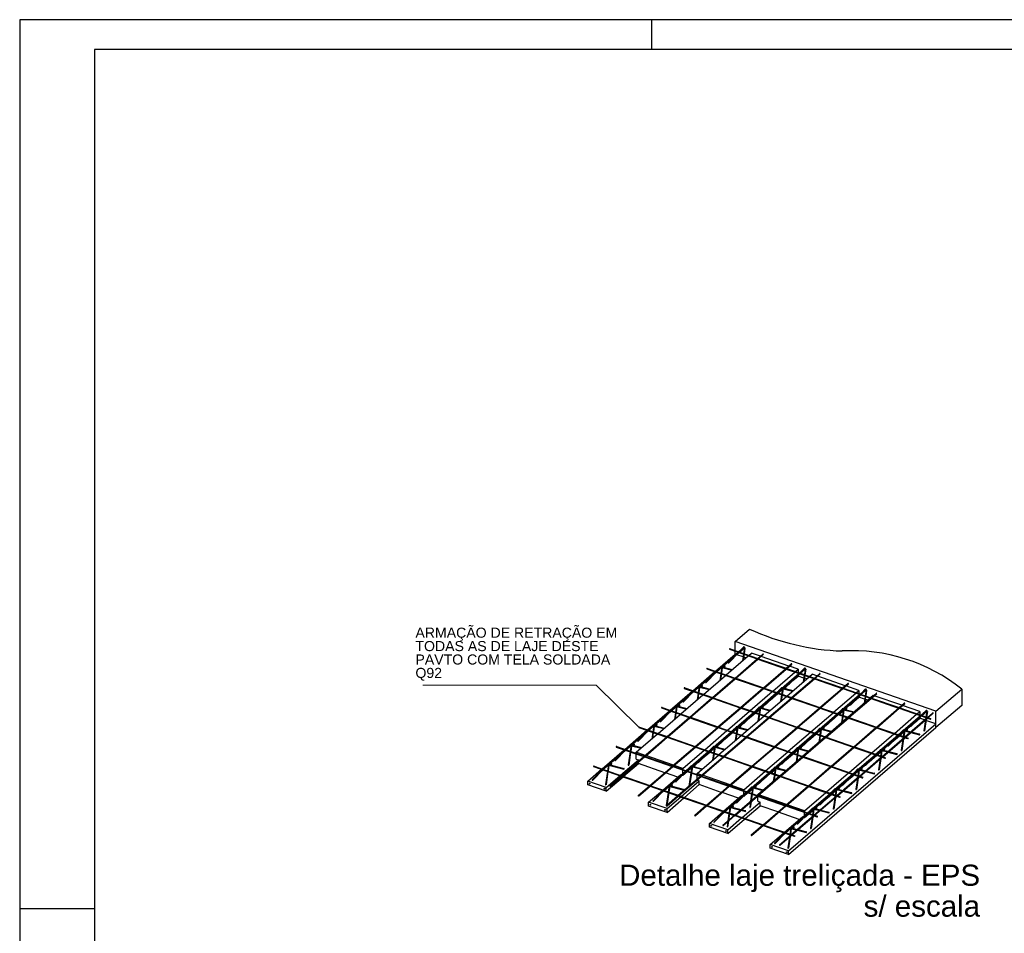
# Model space of a CAD drawing. Header units: millimetres. Extents: x 0 to 84.1, y 0 to 59.4.
# Tile 2 of 5: x 0 to 32.9, y 28.9 to 59.4. Entities that reach past the tile are written whole.
import ezdxf

# ---------------------------------------------------------------- set-up
doc = ezdxf.new("R2010")
doc.units = ezdxf.units.MM
doc.header["$MEASUREMENT"] = 0
doc.linetypes.add('NULL', pattern=[0])
doc.layers.add('CONTRAVENTAMENTOS', color=4, linetype='Continuous', lineweight=9)
doc.layers.add('DT-Título', color=3, linetype='Continuous', lineweight=20)
for name, color, linetype in [('Malha POP', 251, 'Continuous'), ('SEDUC_MARF', 1, 'Continuous'), ('SEDUC_MARGG', 7, 'Continuous'), ('Treliça', 251, 'Continuous'), ('Vinco sapata', 253, 'Continuous')]:
    doc.layers.add(name, color=color, linetype=linetype)
doc.layers.add('Vinco ConcUsi', color=7, linetype='Continuous', true_color=0x8c8c8c)
doc.styles.add('Arial', font='txt')

msp = doc.modelspace()

# ---------------------------------------------------------------- linework, layer by layer
at = {"layer": 'CONTRAVENTAMENTOS'}
for p, q in [((19.255, 37.155), (13.471, 37.155)), ((20.681, 35.751), (19.255, 37.155))]:
    msp.add_line(p, q, dxfattribs=at)
at = {"layer": 'Malha POP'}
for p, q in [((23.712, 38.357), (24.637, 38.035)), ((23.73, 38.372), (24.654, 38.05)), ((24.356, 38.154), (24.445, 38.231)), ((24.743, 38.127), (24.445, 38.231)), ((24.654, 38.05), (24.826, 38.198)), ((24.677, 38.042), (24.849, 38.19)), ((23.598, 37.501), (24.338, 38.139)), ((23.896, 37.398), (24.637, 38.035)), ((23.92, 37.39), (24.66, 38.027)), ((24.66, 38.027), (25.581, 37.707)), ((24.677, 38.042), (25.599, 37.722)), ((25.688, 37.799), (24.766, 38.119)), ((25.599, 37.722), (25.771, 37.87)), ((25.622, 37.714), (25.794, 37.862)), ((22.955, 37.704), (23.879, 37.383)), ((22.973, 37.719), (23.896, 37.398)), ((24.841, 37.069), (25.581, 37.707)), ((24.864, 37.061), (25.604, 37.699)), ((25.157, 36.96), (25.897, 37.597)), ((25.604, 37.699), (26.526, 37.379)), ((25.622, 37.714), (26.544, 37.394)), ((26.003, 37.689), (25.711, 37.791)), ((25.914, 37.612), (26.003, 37.689)), ((26.003, 37.689), (26.003, 37.582)), ((26.003, 37.56), (26.003, 37.531)), ((26.387, 37.448), (26.476, 37.525)), ((26.633, 37.47), (26.476, 37.525)), ((26.544, 37.394), (26.715, 37.542)), ((26.567, 37.386), (26.738, 37.534)), ((22.841, 36.849), (23.581, 37.486)), ((23.139, 36.745), (23.879, 37.383)), ((23.162, 36.737), (23.902, 37.374)), ((23.902, 37.374), (24.823, 37.054)), ((23.92, 37.39), (24.841, 37.069)), ((25.574, 37.094), (25.7, 37.202)), ((25.629, 36.795), (26.369, 37.433)), ((25.786, 36.741), (26.526, 37.379)), ((25.809, 36.733), (26.549, 37.371)), ((25.831, 37.315), (26.003, 37.464)), ((26.003, 37.492), (26.003, 37.464)), ((26.549, 37.371), (27.47, 37.05)), ((26.567, 37.386), (27.488, 37.065)), ((27.577, 37.142), (26.656, 37.462)), ((27.488, 37.065), (27.66, 37.213)), ((27.511, 37.057), (27.683, 37.205)), ((22.197, 37.051), (23.121, 36.73)), ((22.215, 37.066), (23.139, 36.745)), ((24.083, 36.417), (24.823, 37.054)), ((24.106, 36.409), (24.846, 37.046)), ((24.399, 36.307), (25.139, 36.944)), ((24.846, 37.046), (25.768, 36.726)), ((24.864, 37.061), (25.786, 36.741)), ((25.073, 36.662), (25.325, 36.88)), ((25.343, 36.895), (25.475, 37.009)), ((25.498, 37.029), (25.51, 37.039)), ((25.532, 37.058), (25.538, 37.063)), ((26.73, 36.413), (27.47, 37.05)), ((26.753, 36.405), (27.493, 37.042)), ((27.188, 36.254), (27.928, 36.891)), ((27.493, 37.042), (28.415, 36.722)), ((27.511, 37.057), (28.433, 36.737)), ((28.034, 36.983), (27.6, 37.134)), ((27.945, 36.907), (28.034, 36.983)), ((28.034, 36.983), (28.034, 36.876)), ((28.034, 36.854), (28.034, 36.825)), ((28.433, 36.737), (28.604, 36.885)), ((28.456, 36.729), (28.627, 36.877)), ((22.083, 36.196), (22.823, 36.833)), ((22.381, 36.092), (23.121, 36.73)), ((22.404, 36.084), (23.144, 36.722)), ((23.144, 36.722), (24.065, 36.401)), ((23.162, 36.737), (24.083, 36.417)), ((24.816, 36.441), (24.942, 36.55)), ((24.872, 36.143), (25.611, 36.78)), ((25.028, 36.088), (25.768, 36.726)), ((25.051, 36.08), (25.791, 36.718)), ((25.791, 36.718), (26.712, 36.398)), ((25.809, 36.733), (26.73, 36.413)), ((27.66, 36.09), (28.4, 36.727)), ((27.675, 36.084), (28.415, 36.722)), ((27.698, 36.076), (28.438, 36.714)), ((27.861, 36.609), (28.034, 36.758)), ((28.034, 36.786), (28.034, 36.758)), ((28.418, 36.742), (28.506, 36.819)), ((28.438, 36.714), (29.359, 36.394)), ((28.456, 36.729), (29.377, 36.409)), ((28.522, 36.814), (28.506, 36.819)), ((29.466, 36.485), (28.545, 36.806)), ((29.377, 36.409), (29.549, 36.557)), ((29.4, 36.401), (29.572, 36.549)), ((21.326, 35.543), (22.066, 36.18)), ((21.44, 36.398), (22.363, 36.077)), ((21.458, 36.413), (22.381, 36.092)), ((23.325, 35.764), (24.065, 36.401)), ((23.348, 35.756), (24.088, 36.393)), ((23.642, 35.654), (24.382, 36.292)), ((24.088, 36.393), (25.01, 36.073)), ((24.106, 36.409), (25.028, 36.088)), ((24.316, 36.01), (24.568, 36.227)), ((24.585, 36.242), (24.718, 36.356)), ((24.74, 36.376), (24.752, 36.386)), ((24.775, 36.405), (24.78, 36.41)), ((25.972, 35.76), (26.712, 36.398)), ((25.995, 35.752), (26.735, 36.389)), ((26.43, 35.601), (27.17, 36.238)), ((26.735, 36.389), (27.657, 36.069)), ((26.753, 36.405), (27.675, 36.084)), ((27.374, 36.189), (27.506, 36.303)), ((27.529, 36.323), (27.541, 36.333)), ((27.563, 36.352), (27.569, 36.357)), ((27.604, 36.388), (27.731, 36.497)), ((28.619, 35.756), (29.359, 36.394)), ((28.642, 35.748), (29.383, 36.386)), ((29.219, 35.548), (29.958, 36.185)), ((29.383, 36.386), (30.304, 36.065)), ((29.4, 36.401), (30.322, 36.08)), ((30.065, 36.277), (29.489, 36.477)), ((29.976, 36.201), (30.065, 36.277)), ((30.065, 36.277), (30.065, 36.17)), ((30.322, 36.08), (30.494, 36.228)), ((30.345, 36.072), (30.517, 36.22)), ((21.623, 35.44), (22.363, 36.077)), ((21.646, 35.432), (22.386, 36.069)), ((22.386, 36.069), (23.307, 35.749)), ((22.404, 36.084), (23.325, 35.764)), ((24.059, 35.788), (24.185, 35.897)), ((24.114, 35.49), (24.854, 36.127)), ((24.27, 35.436), (25.01, 36.073)), ((24.293, 35.428), (25.033, 36.065)), ((25.033, 36.065), (25.955, 35.745)), ((25.051, 36.08), (25.972, 35.76)), ((26.903, 35.437), (27.642, 36.074)), ((26.917, 35.432), (27.657, 36.069)), ((26.94, 35.424), (27.68, 36.061)), ((27.104, 35.956), (27.356, 36.174)), ((27.68, 36.061), (28.602, 35.741)), ((27.698, 36.076), (28.619, 35.756)), ((29.564, 35.428), (30.304, 36.065)), ((29.587, 35.42), (30.327, 36.057)), ((29.892, 35.903), (30.065, 36.052)), ((30.065, 36.148), (30.065, 36.119)), ((30.065, 36.08), (30.065, 36.052)), ((30.327, 36.057), (30.419, 36.025)), ((30.345, 36.072), (30.436, 36.041)), ((20.596, 34.914), (21.308, 35.528)), ((20.682, 35.745), (20.967, 35.646)), ((20.7, 35.76), (21.623, 35.44)), ((20.991, 35.638), (21.605, 35.424)), ((22.567, 35.111), (23.307, 35.749)), ((22.59, 35.103), (23.331, 35.741)), ((22.884, 35.001), (23.624, 35.639)), ((23.331, 35.741), (24.252, 35.42)), ((23.348, 35.756), (24.27, 35.436)), ((23.558, 35.357), (23.81, 35.574)), ((23.828, 35.589), (23.96, 35.703)), ((23.983, 35.723), (23.995, 35.733)), ((24.017, 35.752), (24.023, 35.757)), ((25.214, 35.107), (25.955, 35.745)), ((25.237, 35.099), (25.978, 35.737)), ((25.673, 34.948), (26.413, 35.586)), ((25.978, 35.737), (26.899, 35.416)), ((25.995, 35.752), (26.917, 35.432)), ((26.616, 35.536), (26.748, 35.65)), ((26.771, 35.67), (26.783, 35.68)), ((26.805, 35.699), (26.811, 35.704)), ((26.847, 35.735), (26.973, 35.844)), ((27.861, 35.103), (28.602, 35.741)), ((27.884, 35.095), (28.625, 35.733)), ((28.461, 34.895), (29.201, 35.533)), ((28.625, 35.733), (29.546, 35.413)), ((28.642, 35.748), (29.564, 35.428)), ((29.405, 35.483), (29.537, 35.597)), ((29.56, 35.617), (29.571, 35.627)), ((29.594, 35.646), (29.599, 35.651)), ((29.635, 35.682), (29.761, 35.791)), ((20.865, 34.787), (21.605, 35.424)), ((20.888, 34.779), (21.628, 35.416)), ((21.628, 35.416), (22.55, 35.096)), ((21.646, 35.432), (22.567, 35.111)), ((23.301, 35.135), (23.427, 35.244)), ((23.357, 34.837), (24.097, 35.475)), ((23.512, 34.783), (24.252, 35.42)), ((23.535, 34.775), (24.275, 35.412)), ((24.275, 35.412), (25.197, 35.092)), ((24.293, 35.428), (25.214, 35.107)), ((26.145, 34.784), (26.885, 35.421)), ((26.159, 34.779), (26.899, 35.416)), ((26.182, 34.771), (26.922, 35.408)), ((26.346, 35.304), (26.599, 35.521)), ((26.922, 35.408), (27.844, 35.088)), ((26.94, 35.424), (27.861, 35.103)), ((28.806, 34.775), (29.546, 35.413)), ((28.829, 34.767), (29.569, 35.404)), ((29.135, 35.251), (29.387, 35.468)), ((29.569, 35.404), (29.661, 35.372)), ((29.587, 35.42), (29.679, 35.388)), ((19.925, 35.092), (20.847, 34.772)), ((19.943, 35.108), (20.865, 34.787)), ((20.596, 34.88), (20.596, 34.914)), ((20.893, 34.811), (20.596, 34.914)), ((21.809, 34.459), (22.55, 35.096)), ((21.832, 34.451), (22.573, 35.088)), ((22.155, 34.372), (22.867, 34.986)), ((22.573, 35.088), (23.494, 34.768)), ((22.59, 35.103), (23.512, 34.783)), ((22.801, 34.704), (23.053, 34.921)), ((23.07, 34.936), (23.203, 35.05)), ((23.226, 35.07), (23.237, 35.08)), ((23.26, 35.099), (23.265, 35.104)), ((24.456, 34.455), (25.197, 35.092)), ((24.479, 34.447), (25.22, 35.084)), ((24.915, 34.295), (25.655, 34.933)), ((25.22, 35.084), (26.141, 34.764)), ((25.237, 35.099), (26.159, 34.779)), ((25.589, 34.651), (25.841, 34.868)), ((25.859, 34.883), (25.991, 34.997)), ((26.014, 35.017), (26.026, 35.027)), ((26.048, 35.046), (26.054, 35.051)), ((26.089, 35.082), (26.216, 35.191)), ((27.103, 34.451), (27.844, 35.088)), ((27.127, 34.443), (27.867, 35.08)), ((27.704, 34.242), (28.443, 34.88)), ((27.867, 35.08), (28.788, 34.76)), ((27.884, 35.095), (28.806, 34.775)), ((28.647, 34.83), (28.779, 34.944)), ((28.802, 34.964), (28.814, 34.974)), ((28.836, 34.993), (28.842, 34.998)), ((28.878, 35.029), (29.004, 35.138)), ((20.107, 34.134), (20.847, 34.772)), ((20.13, 34.126), (20.87, 34.764)), ((20.596, 34.689), (20.596, 34.859)), ((20.596, 34.689), (20.667, 34.665)), ((20.667, 34.617), (20.667, 34.665)), ((20.667, 34.54), (20.667, 34.589)), ((21.548, 34.233), (20.667, 34.54)), ((20.87, 34.764), (21.792, 34.443)), ((20.888, 34.779), (21.809, 34.459)), ((21.837, 34.483), (20.916, 34.803)), ((22.544, 34.482), (22.67, 34.591)), ((22.627, 34.208), (23.339, 34.822)), ((22.754, 34.13), (23.494, 34.768)), ((22.777, 34.122), (23.517, 34.76)), ((23.517, 34.76), (24.439, 34.439)), ((23.535, 34.775), (24.456, 34.455)), ((25.332, 34.429), (25.458, 34.538)), ((25.388, 34.131), (26.127, 34.769)), ((25.401, 34.126), (26.141, 34.764)), ((25.424, 34.118), (26.164, 34.756)), ((26.164, 34.756), (27.086, 34.435)), ((26.182, 34.771), (27.103, 34.451)), ((28.048, 34.122), (28.788, 34.76)), ((28.071, 34.114), (28.811, 34.752)), ((28.377, 34.598), (28.629, 34.815)), ((28.811, 34.752), (28.904, 34.72)), ((28.829, 34.767), (28.921, 34.735)), ((19.167, 34.439), (20.089, 34.119)), ((19.185, 34.455), (20.107, 34.134)), ((21.051, 33.806), (21.792, 34.443)), ((21.075, 33.798), (21.815, 34.435)), ((21.981, 34.083), (21.571, 34.225)), ((21.815, 34.435), (22.736, 34.115)), ((21.832, 34.451), (22.754, 34.13)), ((22.155, 34.372), (21.86, 34.475)), ((22.155, 34.339), (22.155, 34.372)), ((22.155, 34.214), (22.155, 34.317)), ((22.155, 34.147), (22.295, 34.268)), ((22.313, 34.284), (22.445, 34.397)), ((22.468, 34.417), (22.48, 34.427)), ((22.502, 34.447), (22.508, 34.452)), ((22.627, 34.174), (22.627, 34.208)), ((22.782, 34.154), (22.627, 34.208)), ((23.699, 33.802), (24.439, 34.439)), ((23.722, 33.794), (24.462, 34.431)), ((24.186, 33.666), (24.898, 34.28)), ((24.462, 34.431), (25.383, 34.111)), ((24.479, 34.447), (25.401, 34.126)), ((24.831, 33.998), (25.084, 34.215)), ((25.101, 34.231), (25.233, 34.344)), ((25.256, 34.364), (25.268, 34.374)), ((25.29, 34.394), (25.296, 34.398)), ((26.346, 33.798), (27.086, 34.435)), ((26.369, 33.79), (27.109, 34.427)), ((26.946, 33.589), (27.686, 34.227)), ((27.109, 34.427), (28.03, 34.107)), ((27.127, 34.443), (28.048, 34.122)), ((27.89, 34.177), (28.022, 34.291)), ((28.045, 34.311), (28.056, 34.321)), ((28.079, 34.34), (28.084, 34.345)), ((28.12, 34.376), (28.246, 34.485)), ((19.713, 33.795), (20.089, 34.119)), ((19.736, 33.787), (20.112, 34.111)), ((20.112, 34.111), (21.034, 33.791)), ((20.13, 34.126), (21.051, 33.806)), ((21.996, 33.478), (22.736, 34.115)), ((22.019, 33.47), (22.759, 34.107)), ((22.084, 34.172), (22.1, 34.167)), ((22.125, 34.158), (22.125, 34.158)), ((22.142, 34.152), (22.155, 34.147)), ((22.155, 34.147), (22.155, 34.165)), ((22.627, 34.021), (22.627, 34.153)), ((22.627, 33.983), (22.627, 33.993)), ((22.627, 33.983), (22.698, 33.959)), ((22.698, 33.834), (22.698, 33.959)), ((22.759, 34.107), (23.681, 33.787)), ((22.777, 34.122), (23.699, 33.802)), ((23.727, 33.826), (22.805, 34.146)), ((24.575, 33.776), (24.701, 33.885)), ((24.643, 33.474), (25.383, 34.111)), ((24.658, 33.502), (25.37, 34.116)), ((24.666, 33.466), (25.406, 34.103)), ((25.406, 34.103), (26.328, 33.783)), ((25.424, 34.118), (26.346, 33.798)), ((27.29, 33.47), (28.03, 34.107)), ((27.313, 33.462), (28.053, 34.099)), ((27.62, 33.945), (27.872, 34.162)), ((28.053, 34.099), (28.146, 34.067)), ((28.071, 34.114), (28.164, 34.082)), ((20.658, 33.467), (21.034, 33.791)), ((20.681, 33.459), (21.057, 33.783)), ((21.057, 33.783), (21.978, 33.462)), ((21.075, 33.798), (21.996, 33.478)), ((23.437, 33.577), (22.698, 33.834)), ((22.941, 33.149), (23.681, 33.787)), ((22.964, 33.141), (23.704, 33.779)), ((24.012, 33.377), (23.46, 33.569)), ((23.704, 33.779), (24.625, 33.458)), ((23.722, 33.794), (24.643, 33.474)), ((24.186, 33.666), (23.75, 33.818)), ((24.186, 33.633), (24.186, 33.666)), ((24.186, 33.508), (24.186, 33.611)), ((24.186, 33.441), (24.326, 33.562)), ((24.344, 33.578), (24.476, 33.692)), ((24.499, 33.711), (24.511, 33.722)), ((24.533, 33.741), (24.539, 33.746)), ((25.588, 33.145), (26.328, 33.783)), ((25.611, 33.137), (26.351, 33.775)), ((26.217, 32.961), (26.928, 33.574)), ((26.351, 33.775), (27.272, 33.454)), ((26.369, 33.79), (27.29, 33.47)), ((27.132, 33.525), (27.264, 33.638)), ((27.287, 33.658), (27.299, 33.668)), ((27.321, 33.688), (27.327, 33.693)), ((27.363, 33.723), (27.489, 33.832)), ((21.602, 33.138), (21.978, 33.462)), ((21.625, 33.13), (22.001, 33.454)), ((22.001, 33.454), (22.923, 33.134)), ((22.019, 33.47), (22.941, 33.149)), ((23.885, 32.821), (24.625, 33.458)), ((23.908, 32.813), (24.648, 33.45)), ((24.115, 33.466), (24.131, 33.461)), ((24.155, 33.452), (24.156, 33.452)), ((24.173, 33.446), (24.186, 33.441)), ((24.186, 33.441), (24.186, 33.459)), ((24.648, 33.45), (25.57, 33.13)), ((24.658, 33.487), (24.658, 33.502)), ((24.671, 33.498), (24.658, 33.502)), ((24.658, 33.277), (24.658, 33.447)), ((24.658, 33.277), (24.729, 33.253)), ((24.666, 33.466), (25.588, 33.145)), ((25.616, 33.169), (24.694, 33.49)), ((24.729, 33.128), (24.729, 33.253)), ((26.532, 32.817), (27.272, 33.454)), ((26.555, 32.809), (27.295, 33.446)), ((26.862, 33.292), (27.114, 33.509)), ((27.295, 33.446), (27.389, 33.414)), ((27.313, 33.462), (27.407, 33.429)), ((22.547, 32.81), (22.923, 33.134)), ((22.57, 32.802), (22.946, 33.126)), ((22.946, 33.126), (23.867, 32.806)), ((22.964, 33.141), (23.885, 32.821)), ((25.326, 32.92), (24.729, 33.128)), ((24.83, 32.493), (25.57, 33.13)), ((24.853, 32.485), (25.593, 33.122)), ((26.042, 32.671), (25.349, 32.912)), ((25.593, 33.122), (26.514, 32.802)), ((25.611, 33.137), (26.532, 32.817)), ((26.217, 32.961), (25.639, 33.161)), ((26.217, 32.927), (26.217, 32.961)), ((26.217, 32.802), (26.217, 32.905)), ((26.375, 32.872), (26.507, 32.986)), ((26.53, 33.005), (26.542, 33.016)), ((26.564, 33.035), (26.569, 33.04)), ((26.605, 33.071), (26.731, 33.179)), ((23.491, 32.482), (23.867, 32.806)), ((23.514, 32.474), (23.89, 32.798)), ((23.89, 32.798), (24.812, 32.477)), ((23.908, 32.813), (24.83, 32.493)), ((25.774, 32.164), (26.514, 32.802)), ((25.797, 32.156), (26.538, 32.794)), ((26.146, 32.76), (26.161, 32.755)), ((26.186, 32.746), (26.187, 32.746)), ((26.204, 32.74), (26.217, 32.736)), ((26.217, 32.736), (26.357, 32.856)), ((26.217, 32.736), (26.217, 32.754)), ((26.538, 32.794), (26.631, 32.761)), ((26.555, 32.809), (26.649, 32.776)), ((24.436, 32.153), (24.812, 32.477)), ((24.459, 32.145), (24.835, 32.469)), ((24.835, 32.469), (25.757, 32.149)), ((24.853, 32.485), (25.774, 32.164)), ((25.38, 31.825), (25.757, 32.149)), ((25.403, 31.817), (25.78, 32.141)), ((25.78, 32.141), (25.874, 32.108)), ((25.797, 32.156), (25.892, 32.124))]:
    msp.add_line(p, q, dxfattribs=at)
for centre, radius, start, end in [((23.723, 38.363), 0.0119, 50.7567, 210.7567), ((24.836, 38.19), 0.013, 0.8323, 140.8323), ((25.781, 37.862), 0.013, 0.8323, 140.8323), ((22.965, 37.71), 0.0119, 50.7567, 210.7567), ((26.725, 37.534), 0.013, 0.8323, 140.8323), ((27.67, 37.205), 0.013, 0.8323, 140.8323), ((22.208, 37.057), 0.0119, 50.7567, 210.7567), ((28.614, 36.877), 0.013, 0.8323, 140.8323), ((29.559, 36.549), 0.013, 0.8323, 140.8323), ((21.45, 36.404), 0.0119, 50.7567, 210.7567), ((30.504, 36.22), 0.013, 0.8323, 140.8323), ((30.428, 36.033), 0.0117, 220.7567, 40.7567), ((20.693, 35.751), 0.0119, 50.7567, 210.7567), ((29.67, 35.38), 0.0117, 220.7567, 40.7567), ((19.935, 35.098), 0.0119, 50.7567, 210.7567), ((28.913, 34.727), 0.0117, 220.7567, 40.7567), ((19.178, 34.445), 0.0119, 50.7567, 210.7567), ((28.155, 34.074), 0.0117, 220.7567, 40.7567), ((19.725, 33.791), 0.0122, 160.8323, 340.8323), ((20.669, 33.463), 0.0122, 160.8323, 340.8323), ((27.398, 33.422), 0.0117, 220.7567, 40.7567), ((21.614, 33.134), 0.0122, 160.8323, 340.8323), ((22.558, 32.806), 0.0122, 160.8323, 340.8323), ((26.64, 32.769), 0.0117, 220.7567, 40.7567), ((23.503, 32.478), 0.0122, 160.8323, 340.8323), ((24.447, 32.149), 0.0122, 160.8323, 340.8323), ((25.883, 32.116), 0.0117, 220.7567, 40.7567), ((25.392, 31.821), 0.0122, 160.8323, 340.8323)]:
    msp.add_arc(centre, radius, start, end, dxfattribs=at)
at = {"layer": 'SEDUC_MARF'}
for p, q in [((21.1, 59.4), (21.1, 58.4)), ((0, 29.7), (2.5, 29.7))]:
    msp.add_line(p, q, dxfattribs=at)
msp.add_lwpolyline([(84.1, 59.4), (0, 59.4), (0, 0), (84.1, 0)], close=True, dxfattribs=at)
at = {"layer": 'SEDUC_MARGG'}
msp.add_lwpolyline([(2.5, 1), (83.1, 1), (83.1, 58.4), (2.5, 58.4)], close=True, dxfattribs=at)
at = {"layer": 'Treliça'}
for p, q in [((23.257, 37.62), (23.997, 38.258)), ((23.468, 37.772), (24.021, 38.249)), ((23.685, 37.904), (24.022, 38.249)), ((24.014, 38.273), (24.203, 38.435)), ((24.039, 38.264), (24.209, 38.411)), ((24.075, 38.326), (24.171, 38.423)), ((24.176, 38.195), (24.143, 37.971)), ((24.195, 38.189), (24.166, 37.99)), ((24.209, 38.415), (24.179, 38.216)), ((24.227, 38.4), (24.198, 38.209)), ((23.668, 37.91), (23.888, 38.134)), ((22.499, 36.967), (23.239, 37.605)), ((22.524, 36.959), (23.264, 37.596)), ((22.928, 37.251), (23.265, 37.596)), ((23.282, 37.611), (23.451, 37.757)), ((23.318, 37.673), (23.414, 37.771)), ((23.419, 37.542), (23.385, 37.318)), ((23.438, 37.536), (23.408, 37.337)), ((23.451, 37.762), (23.422, 37.563)), ((23.423, 37.781), (23.448, 37.784)), ((23.469, 37.747), (23.441, 37.556)), ((23.465, 37.773), (23.809, 37.683)), ((23.469, 37.747), (23.787, 37.664)), ((23.49, 37.791), (23.558, 37.802)), ((23.492, 37.766), (23.56, 37.777)), ((25.288, 36.914), (26.027, 37.552)), ((25.499, 37.067), (26.052, 37.543)), ((25.716, 37.198), (26.053, 37.543)), ((26.045, 37.567), (26.233, 37.729)), ((26.07, 37.558), (26.24, 37.705)), ((26.106, 37.62), (26.202, 37.717)), ((26.24, 37.709), (26.21, 37.51)), ((26.257, 37.694), (26.229, 37.503)), ((22.911, 37.257), (23.131, 37.481)), ((25.699, 37.204), (25.919, 37.428)), ((26.207, 37.489), (26.174, 37.265)), ((26.226, 37.483), (26.196, 37.284)), ((21.742, 36.314), (22.482, 36.952)), ((21.953, 36.467), (22.506, 36.943)), ((22.17, 36.598), (22.507, 36.943)), ((22.561, 37.02), (22.656, 37.118)), ((22.661, 36.89), (22.628, 36.665)), ((22.68, 36.883), (22.651, 36.685)), ((22.694, 37.109), (22.664, 36.91)), ((22.665, 37.128), (22.69, 37.132)), ((22.712, 37.094), (22.683, 36.903)), ((22.708, 37.12), (23.052, 37.03)), ((22.712, 37.094), (23.03, 37.011)), ((22.733, 37.138), (22.8, 37.149)), ((22.734, 37.114), (22.803, 37.124)), ((24.53, 36.261), (25.27, 36.899)), ((24.555, 36.253), (25.295, 36.89)), ((24.958, 36.545), (25.296, 36.89)), ((25.312, 36.906), (25.481, 37.051)), ((25.349, 36.967), (25.444, 37.065)), ((25.482, 37.056), (25.452, 36.857)), ((25.454, 37.075), (25.478, 37.079)), ((25.5, 37.041), (25.471, 36.85)), ((25.496, 37.067), (25.84, 36.977)), ((25.5, 37.041), (25.818, 36.958)), ((25.521, 37.085), (25.589, 37.096)), ((25.523, 37.06), (25.591, 37.071)), ((27.318, 36.208), (28.058, 36.846)), ((27.53, 36.361), (28.083, 36.837)), ((27.747, 36.492), (28.084, 36.837)), ((28.076, 36.861), (28.264, 37.023)), ((28.101, 36.853), (28.27, 36.999)), ((28.137, 36.914), (28.233, 37.012)), ((28.27, 37.003), (28.241, 36.804)), ((28.288, 36.988), (28.26, 36.797)), ((22.153, 36.604), (22.373, 36.829)), ((24.942, 36.551), (25.162, 36.776)), ((25.449, 36.837), (25.416, 36.612)), ((25.468, 36.83), (25.439, 36.632)), ((27.73, 36.498), (27.95, 36.722)), ((28.238, 36.783), (28.204, 36.559)), ((28.257, 36.777), (28.227, 36.578)), ((20.984, 35.662), (21.724, 36.299)), ((21.196, 35.814), (21.749, 36.291)), ((21.413, 35.945), (21.75, 36.29)), ((21.767, 36.306), (21.936, 36.451)), ((21.803, 36.367), (21.899, 36.465)), ((21.904, 36.237), (21.87, 36.012)), ((21.923, 36.23), (21.893, 36.032)), ((21.936, 36.456), (21.907, 36.257)), ((21.908, 36.475), (21.933, 36.479)), ((21.954, 36.442), (21.926, 36.251)), ((21.95, 36.468), (22.295, 36.378)), ((21.954, 36.442), (22.272, 36.358)), ((21.975, 36.486), (22.043, 36.496)), ((21.977, 36.461), (22.046, 36.472)), ((23.773, 35.609), (24.512, 36.246)), ((23.984, 35.761), (24.537, 36.237)), ((24.201, 35.892), (24.538, 36.237)), ((24.591, 36.314), (24.687, 36.412)), ((24.692, 36.184), (24.659, 35.959)), ((24.725, 36.403), (24.695, 36.204)), ((24.696, 36.422), (24.721, 36.426)), ((24.742, 36.389), (24.714, 36.197)), ((24.739, 36.415), (25.083, 36.325)), ((24.742, 36.389), (25.061, 36.305)), ((24.764, 36.433), (24.831, 36.443)), ((24.765, 36.408), (24.834, 36.419)), ((26.561, 35.555), (27.301, 36.193)), ((26.586, 35.547), (27.326, 36.184)), ((26.989, 35.839), (27.327, 36.184)), ((27.343, 36.2), (27.512, 36.345)), ((27.38, 36.261), (27.475, 36.359)), ((27.513, 36.35), (27.483, 36.151)), ((27.485, 36.369), (27.509, 36.373)), ((27.531, 36.335), (27.502, 36.144)), ((27.527, 36.362), (27.871, 36.271)), ((27.531, 36.335), (27.849, 36.252)), ((27.552, 36.379), (27.62, 36.39)), ((27.553, 36.355), (27.622, 36.365)), ((30.107, 36.155), (30.295, 36.317)), ((30.132, 36.147), (30.301, 36.293)), ((30.168, 36.208), (30.264, 36.306)), ((30.301, 36.297), (30.272, 36.098)), ((30.319, 36.282), (30.291, 36.091)), ((21.396, 35.951), (21.616, 36.176)), ((24.184, 35.898), (24.404, 36.123)), ((24.711, 36.177), (24.682, 35.979)), ((26.973, 35.845), (27.192, 36.07)), ((27.48, 36.131), (27.447, 35.906)), ((27.499, 36.124), (27.47, 35.926)), ((29.349, 35.502), (30.089, 36.14)), ((29.561, 35.655), (30.114, 36.131)), ((29.761, 35.792), (29.981, 36.017)), ((29.777, 35.786), (30.115, 36.131)), ((30.256, 35.996), (30.203, 35.638)), ((30.279, 36.016), (30.222, 35.631)), ((30.269, 36.078), (30.261, 36.028)), ((30.288, 36.071), (30.284, 36.048)), ((20.227, 35.009), (20.967, 35.646)), ((20.439, 35.161), (20.991, 35.638)), ((20.638, 35.298), (20.858, 35.523)), ((20.655, 35.292), (20.992, 35.637)), ((21.009, 35.653), (21.178, 35.798)), ((21.046, 35.714), (21.141, 35.812)), ((21.146, 35.584), (21.113, 35.359)), ((21.165, 35.577), (21.136, 35.379)), ((21.179, 35.803), (21.149, 35.604)), ((21.15, 35.822), (21.175, 35.826)), ((21.197, 35.789), (21.168, 35.598)), ((21.193, 35.815), (21.537, 35.725)), ((21.197, 35.789), (21.515, 35.706)), ((21.218, 35.833), (21.286, 35.844)), ((21.219, 35.808), (21.288, 35.819)), ((23.015, 34.956), (23.755, 35.593)), ((23.227, 35.108), (23.78, 35.585)), ((23.443, 35.239), (23.781, 35.584)), ((23.797, 35.6), (23.966, 35.745)), ((23.834, 35.661), (23.929, 35.759)), ((23.934, 35.531), (23.901, 35.306)), ((23.953, 35.524), (23.924, 35.326)), ((23.967, 35.75), (23.938, 35.551)), ((23.939, 35.769), (23.963, 35.773)), ((23.985, 35.736), (23.957, 35.545)), ((23.981, 35.762), (24.325, 35.672)), ((23.985, 35.736), (24.303, 35.653)), ((24.006, 35.78), (24.074, 35.791)), ((24.008, 35.755), (24.076, 35.766)), ((25.803, 34.903), (26.543, 35.54)), ((26.015, 35.055), (26.568, 35.532)), ((26.232, 35.186), (26.569, 35.531)), ((26.622, 35.608), (26.718, 35.706)), ((26.755, 35.697), (26.726, 35.498)), ((26.727, 35.716), (26.752, 35.72)), ((26.773, 35.683), (26.745, 35.492)), ((26.769, 35.709), (27.114, 35.619)), ((26.773, 35.683), (27.091, 35.599)), ((26.794, 35.727), (26.862, 35.737)), ((26.796, 35.702), (26.865, 35.713)), ((29.374, 35.494), (29.543, 35.639)), ((29.41, 35.555), (29.506, 35.653)), ((29.544, 35.644), (29.514, 35.445)), ((29.515, 35.663), (29.54, 35.667)), ((29.562, 35.63), (29.533, 35.438)), ((29.558, 35.656), (29.765, 35.601)), ((29.562, 35.63), (29.743, 35.582)), ((29.583, 35.674), (29.65, 35.684)), ((29.584, 35.649), (29.653, 35.66)), ((29.768, 35.576), (30.061, 35.499)), ((29.79, 35.595), (30.059, 35.524)), ((23.427, 35.245), (23.647, 35.47)), ((26.215, 35.192), (26.435, 35.417)), ((26.723, 35.478), (26.689, 35.253)), ((26.742, 35.471), (26.712, 35.273)), ((28.592, 34.85), (29.332, 35.487)), ((28.617, 34.841), (29.356, 35.478)), ((29.003, 35.139), (29.223, 35.364)), ((29.02, 35.133), (29.357, 35.478)), ((29.499, 35.344), (29.446, 34.985)), ((29.522, 35.364), (29.465, 34.979)), ((29.511, 35.425), (29.504, 35.376)), ((29.53, 35.418), (29.527, 35.396)), ((19.469, 34.356), (20.209, 34.993)), ((19.681, 34.508), (20.234, 34.985)), ((19.881, 34.645), (20.101, 34.87)), ((19.898, 34.64), (20.235, 34.984)), ((20.059, 34.834), (20.234, 34.985)), ((20.252, 35), (20.421, 35.146)), ((20.252, 35), (20.421, 35.146)), ((20.288, 35.061), (20.384, 35.159)), ((20.389, 34.931), (20.323, 34.492)), ((20.408, 34.924), (20.342, 34.485)), ((20.421, 35.15), (20.392, 34.951)), ((20.393, 35.169), (20.418, 35.173)), ((20.439, 35.136), (20.411, 34.945)), ((20.435, 35.162), (20.78, 35.072)), ((20.439, 35.136), (20.757, 35.053)), ((20.46, 35.18), (20.528, 35.191)), ((20.462, 35.155), (20.531, 35.166)), ((22.258, 34.303), (22.997, 34.94)), ((22.469, 34.455), (23.022, 34.932)), ((22.686, 34.587), (23.023, 34.931)), ((23.04, 34.947), (23.209, 35.093)), ((23.076, 35.008), (23.172, 35.106)), ((23.177, 34.878), (23.144, 34.653)), ((23.196, 34.871), (23.167, 34.673)), ((23.21, 35.097), (23.18, 34.898)), ((23.181, 35.116), (23.206, 35.12)), ((23.227, 35.083), (23.199, 34.892)), ((23.224, 35.109), (23.568, 35.019)), ((23.227, 35.083), (23.546, 35)), ((23.249, 35.127), (23.316, 35.138)), ((23.25, 35.102), (23.319, 35.113)), ((25.046, 34.25), (25.786, 34.887)), ((25.258, 34.402), (25.811, 34.879)), ((25.474, 34.533), (25.812, 34.878)), ((25.828, 34.894), (25.997, 35.04)), ((25.865, 34.955), (25.96, 35.053)), ((25.998, 35.044), (25.968, 34.845)), ((25.97, 35.063), (25.994, 35.067)), ((26.016, 35.03), (25.987, 34.839)), ((26.012, 35.056), (26.356, 34.966)), ((26.016, 35.03), (26.334, 34.947)), ((26.037, 35.074), (26.105, 35.085)), ((26.038, 35.049), (26.107, 35.06)), ((28.653, 34.902), (28.749, 35)), ((28.786, 34.991), (28.757, 34.792)), ((28.758, 35.01), (28.783, 35.014)), ((28.804, 34.977), (28.776, 34.786)), ((28.8, 35.003), (29.007, 34.949)), ((28.804, 34.977), (28.985, 34.929)), ((28.825, 35.021), (28.893, 35.032)), ((28.827, 34.996), (28.895, 35.007)), ((29.01, 34.923), (29.303, 34.846)), ((29.032, 34.942), (29.302, 34.872)), ((19.703, 34.527), (19.771, 34.538)), ((22.669, 34.592), (22.889, 34.817)), ((25.458, 34.539), (25.677, 34.764)), ((25.965, 34.825), (25.932, 34.6)), ((25.984, 34.818), (25.955, 34.62)), ((27.834, 34.197), (28.574, 34.834)), ((28.046, 34.349), (28.599, 34.826)), ((28.246, 34.486), (28.466, 34.711)), ((28.262, 34.48), (28.6, 34.825)), ((28.742, 34.692), (28.688, 34.332)), ((28.765, 34.712), (28.707, 34.326)), ((28.754, 34.772), (28.746, 34.724)), ((28.773, 34.765), (28.769, 34.744)), ((19.124, 33.993), (19.343, 34.217)), ((19.14, 33.987), (19.478, 34.332)), ((19.285, 34.197), (19.452, 34.341)), ((19.301, 34.181), (19.477, 34.332)), ((19.494, 34.347), (19.663, 34.493)), ((19.531, 34.409), (19.626, 34.506)), ((19.631, 34.278), (19.566, 33.839)), ((19.65, 34.272), (19.585, 33.832)), ((19.664, 34.498), (19.634, 34.299)), ((19.635, 34.516), (19.66, 34.52)), ((19.682, 34.483), (19.653, 34.292)), ((19.678, 34.509), (20.18, 34.378)), ((19.682, 34.483), (20.181, 34.353)), ((19.704, 34.502), (19.773, 34.513)), ((21.5, 33.65), (22.24, 34.288)), ((21.712, 33.802), (22.265, 34.279)), ((21.928, 33.934), (22.266, 34.279)), ((22.089, 34.128), (22.265, 34.279)), ((22.283, 34.294), (22.451, 34.44)), ((22.283, 34.294), (22.451, 34.44)), ((22.319, 34.356), (22.414, 34.453)), ((22.42, 34.225), (22.354, 33.786)), ((22.439, 34.219), (22.377, 33.806)), ((22.452, 34.445), (22.423, 34.246)), ((22.424, 34.463), (22.448, 34.467)), ((22.47, 34.43), (22.442, 34.239)), ((22.466, 34.456), (22.81, 34.366)), ((22.47, 34.43), (22.788, 34.347)), ((22.491, 34.474), (22.559, 34.485)), ((22.493, 34.449), (22.561, 34.46)), ((24.289, 33.597), (25.028, 34.234)), ((24.5, 33.749), (25.053, 34.226)), ((24.717, 33.881), (25.054, 34.226)), ((25.071, 34.241), (25.24, 34.387)), ((25.107, 34.302), (25.203, 34.4)), ((25.24, 34.392), (25.211, 34.192)), ((25.212, 34.41), (25.237, 34.414)), ((25.258, 34.377), (25.23, 34.186)), ((25.254, 34.403), (25.599, 34.313)), ((25.258, 34.377), (25.576, 34.294)), ((25.279, 34.421), (25.347, 34.432)), ((25.281, 34.396), (25.35, 34.407)), ((27.859, 34.188), (28.028, 34.334)), ((27.895, 34.249), (27.991, 34.347)), ((28.029, 34.338), (27.999, 34.139)), ((28, 34.357), (28.025, 34.361)), ((28.047, 34.324), (28.018, 34.133)), ((28.043, 34.35), (28.249, 34.296)), ((28.047, 34.324), (28.227, 34.277)), ((28.068, 34.368), (28.135, 34.379)), ((28.069, 34.343), (28.138, 34.354)), ((28.252, 34.27), (28.546, 34.193)), ((28.274, 34.289), (28.544, 34.219)), ((21.912, 33.939), (22.132, 34.164)), ((24.7, 33.886), (24.92, 34.111)), ((25.208, 34.172), (25.174, 33.947)), ((25.227, 34.165), (25.197, 33.967)), ((27.077, 33.544), (27.817, 34.181)), ((27.288, 33.696), (27.841, 34.173)), ((27.488, 33.833), (27.708, 34.058)), ((27.505, 33.828), (27.842, 34.172)), ((27.984, 34.04), (27.931, 33.68)), ((28.007, 34.059), (27.95, 33.673)), ((27.996, 34.119), (27.989, 34.072)), ((28.015, 34.112), (28.012, 34.091)), ((21.171, 33.281), (21.508, 33.626)), ((21.316, 33.491), (21.483, 33.635)), ((21.332, 33.475), (21.507, 33.626)), ((21.525, 33.641), (21.694, 33.787)), ((21.561, 33.703), (21.657, 33.8)), ((21.662, 33.572), (21.597, 33.133)), ((21.681, 33.566), (21.616, 33.126)), ((21.695, 33.792), (21.665, 33.593)), ((21.666, 33.81), (21.691, 33.814)), ((21.712, 33.777), (21.684, 33.586)), ((21.709, 33.803), (22.21, 33.672)), ((21.712, 33.777), (22.197, 33.651)), ((21.734, 33.821), (21.801, 33.832)), ((21.735, 33.796), (21.804, 33.807)), ((23.531, 32.944), (24.271, 33.582)), ((23.743, 33.096), (24.296, 33.573)), ((23.959, 33.228), (24.297, 33.573)), ((24.12, 33.422), (24.296, 33.573)), ((24.313, 33.588), (24.482, 33.734)), ((24.313, 33.588), (24.482, 33.734)), ((24.35, 33.65), (24.445, 33.747)), ((24.483, 33.739), (24.453, 33.54)), ((24.455, 33.757), (24.479, 33.761)), ((24.501, 33.724), (24.472, 33.533)), ((24.497, 33.75), (24.841, 33.66)), ((24.501, 33.724), (24.819, 33.641)), ((24.522, 33.768), (24.59, 33.779)), ((24.523, 33.743), (24.592, 33.754)), ((27.102, 33.535), (27.27, 33.681)), ((27.138, 33.597), (27.234, 33.694)), ((27.271, 33.686), (27.242, 33.487)), ((27.243, 33.704), (27.268, 33.708)), ((27.289, 33.671), (27.261, 33.48)), ((27.285, 33.697), (27.491, 33.643)), ((27.289, 33.671), (27.469, 33.624)), ((27.31, 33.715), (27.378, 33.726)), ((27.312, 33.69), (27.38, 33.701)), ((27.494, 33.617), (27.788, 33.541)), ((27.516, 33.637), (27.787, 33.566)), ((21.154, 33.287), (21.374, 33.511)), ((23.943, 33.234), (24.162, 33.458)), ((24.41, 33.245), (24.385, 33.08)), ((24.432, 33.264), (24.404, 33.073)), ((24.45, 33.519), (24.414, 33.277)), ((24.469, 33.513), (24.437, 33.296)), ((26.319, 32.891), (27.059, 33.529)), ((26.531, 33.043), (27.084, 33.52)), ((26.731, 33.18), (26.951, 33.405)), ((26.748, 33.175), (27.085, 33.52)), ((27.227, 33.387), (27.173, 33.027)), ((27.25, 33.407), (27.192, 33.02)), ((27.239, 33.466), (27.232, 33.419)), ((27.258, 33.46), (27.255, 33.439)), ((23.202, 32.575), (23.539, 32.92)), ((23.347, 32.785), (23.513, 32.929)), ((23.363, 32.769), (23.538, 32.92)), ((23.556, 32.935), (23.725, 33.081)), ((23.592, 32.997), (23.688, 33.094)), ((23.725, 33.086), (23.696, 32.887)), ((23.697, 33.104), (23.722, 33.108)), ((23.743, 33.071), (23.715, 32.88)), ((23.739, 33.097), (24.097, 33.004)), ((23.743, 33.071), (24.075, 32.984)), ((23.764, 33.115), (23.832, 33.126)), ((23.766, 33.09), (23.835, 33.101)), ((24.1, 32.978), (24.242, 32.941)), ((24.122, 32.997), (24.241, 32.966)), ((26.344, 32.882), (26.513, 33.028)), ((26.344, 32.882), (26.513, 33.028)), ((26.38, 32.944), (26.476, 33.041)), ((26.514, 33.033), (26.484, 32.834)), ((26.485, 33.051), (26.51, 33.055)), ((26.532, 33.018), (26.503, 32.827)), ((26.528, 33.044), (26.734, 32.99)), ((26.532, 33.018), (26.711, 32.971)), ((26.553, 33.062), (26.62, 33.073)), ((26.554, 33.037), (26.623, 33.048)), ((26.736, 32.965), (27.031, 32.888)), ((26.758, 32.984), (27.029, 32.913)), ((23.185, 32.581), (23.406, 32.807)), ((23.652, 32.592), (23.628, 32.427)), ((23.675, 32.612), (23.647, 32.42)), ((23.693, 32.866), (23.657, 32.624)), ((23.712, 32.86), (23.68, 32.644)), ((25.562, 32.238), (26.302, 32.876)), ((25.773, 32.391), (26.326, 32.867)), ((25.973, 32.528), (26.193, 32.752)), ((25.99, 32.522), (26.327, 32.867)), ((26.151, 32.716), (26.326, 32.867)), ((26.47, 32.735), (26.416, 32.374)), ((26.492, 32.755), (26.435, 32.367)), ((26.481, 32.813), (26.474, 32.767)), ((26.5, 32.807), (26.497, 32.787)), ((25.587, 32.23), (25.756, 32.375)), ((25.623, 32.291), (25.719, 32.389)), ((25.756, 32.38), (25.727, 32.181)), ((25.728, 32.399), (25.753, 32.403)), ((25.774, 32.365), (25.746, 32.174)), ((25.77, 32.391), (25.976, 32.338)), ((25.774, 32.365), (25.953, 32.318)), ((25.795, 32.409), (25.863, 32.42)), ((25.797, 32.384), (25.865, 32.395)), ((25.978, 32.312), (26.273, 32.235)), ((26, 32.331), (26.272, 32.26)), ((25.216, 31.875), (25.436, 32.099)), ((25.233, 31.869), (25.57, 32.214)), ((25.377, 32.079), (25.544, 32.223)), ((25.393, 32.063), (25.569, 32.214)), ((25.712, 32.083), (25.658, 31.721)), ((25.735, 32.103), (25.677, 31.714)), ((25.724, 32.16), (25.717, 32.115)), ((25.743, 32.154), (25.74, 32.135))]:
    msp.add_line(p, q, dxfattribs=at)
for centre, radius, start, end in [((24.196, 38.405), 0.0309, 351.0417, 143.5092), ((23.679, 37.913), 0.0108, 196.1063, 305.5583), ((23.554, 37.789), 0.0134, 297.1468, 74.4829), ((26.227, 37.699), 0.0309, 351.0417, 143.5092), ((22.921, 37.26), 0.0108, 196.1063, 305.5583), ((25.71, 37.207), 0.0108, 196.1063, 305.5583), ((22.797, 37.136), 0.0134, 297.1468, 74.4829), ((25.585, 37.083), 0.0134, 297.1468, 74.4829), ((28.258, 36.993), 0.0309, 351.0417, 143.5092), ((22.164, 36.607), 0.0108, 196.1063, 305.5583), ((24.952, 36.554), 0.0108, 196.1063, 305.5583), ((22.039, 36.484), 0.0134, 297.1468, 74.4829), ((24.828, 36.43), 0.0134, 297.1468, 74.4829), ((27.616, 36.377), 0.0134, 297.1468, 74.4829), ((27.74, 36.501), 0.0108, 196.1063, 305.5583), ((30.288, 36.287), 0.0309, 351.0417, 143.5092), ((21.406, 35.954), 0.0108, 196.1063, 305.5583), ((24.195, 35.901), 0.0108, 196.1063, 305.5583), ((21.282, 35.831), 0.0134, 297.1468, 74.4829), ((24.07, 35.778), 0.0134, 297.1468, 74.4829), ((26.859, 35.725), 0.0134, 297.1468, 74.4829), ((26.983, 35.848), 0.0108, 196.1063, 305.5583), ((29.647, 35.671), 0.0134, 297.1468, 74.4829), ((29.771, 35.795), 0.0108, 196.1063, 305.5583), ((30.056, 35.511), 0.0134, 291.4754, 74.4829), ((30.216, 35.643), 0.0133, 201.6544, 300.0102), ((20.649, 35.301), 0.0108, 196.1063, 305.5583), ((23.437, 35.248), 0.0108, 196.1063, 305.5583), ((26.225, 35.195), 0.0108, 196.1063, 305.5583), ((20.524, 35.178), 0.0134, 297.1468, 74.4829), ((23.313, 35.125), 0.0134, 297.1468, 74.4829), ((26.101, 35.072), 0.0134, 297.1468, 74.4829), ((28.889, 35.019), 0.0134, 297.1468, 74.4829), ((29.014, 35.142), 0.0108, 196.1063, 305.5583), ((29.298, 34.859), 0.0134, 291.4754, 74.4829), ((29.458, 34.99), 0.0133, 201.6544, 300.0102), ((19.767, 34.525), 0.0134, 297.1468, 74.4829), ((19.891, 34.648), 0.0108, 196.1063, 305.5583), ((22.68, 34.595), 0.0108, 196.1063, 305.5583), ((25.468, 34.542), 0.0108, 196.1063, 305.5583), ((20.176, 34.365), 0.0134, 291.4754, 74.4829), ((20.336, 34.497), 0.0133, 201.6544, 300.0102), ((22.555, 34.472), 0.0134, 297.1468, 74.4829), ((25.344, 34.419), 0.0134, 297.1468, 74.4829), ((28.132, 34.366), 0.0134, 297.1468, 74.4829), ((28.256, 34.489), 0.0108, 196.1063, 305.5583), ((28.541, 34.206), 0.0134, 291.4754, 74.4829), ((28.701, 34.337), 0.0133, 201.6544, 300.0102), ((19.134, 33.996), 0.0108, 196.1063, 305.5583), ((19.292, 34.188), 0.0119, 114.5398, 329.388), ((21.922, 33.942), 0.0108, 196.1063, 305.5583), ((24.71, 33.889), 0.0108, 196.1063, 305.5583), ((19.578, 33.844), 0.0133, 201.6544, 300.0102), ((21.798, 33.819), 0.0134, 297.1468, 74.4829), ((22.207, 33.659), 0.0134, 40.695, 74.4829), ((24.586, 33.766), 0.0134, 297.1468, 74.4829), ((27.374, 33.713), 0.0134, 297.1468, 74.4829), ((27.499, 33.836), 0.0108, 196.1063, 305.5583), ((27.783, 33.553), 0.0134, 291.4754, 74.4829), ((27.943, 33.684), 0.0133, 201.6544, 300.0102), ((21.165, 33.29), 0.0108, 196.1063, 305.5583), ((21.322, 33.482), 0.0116, 124.7174, 324.4287), ((23.953, 33.237), 0.0108, 196.1063, 305.5583), ((21.609, 33.138), 0.0133, 201.6544, 300.0102), ((23.829, 33.113), 0.0134, 297.1468, 74.4829), ((24.238, 32.953), 0.0134, 291.4754, 74.4829), ((24.397, 33.085), 0.0133, 201.6544, 300.0102), ((26.617, 33.06), 0.0134, 297.1468, 74.4829), ((26.741, 33.183), 0.0108, 196.1063, 305.5583), ((27.026, 32.9), 0.0134, 291.4754, 74.4829), ((27.186, 33.032), 0.0133, 201.6544, 300.0102), ((23.195, 32.584), 0.0108, 196.1063, 305.5583), ((23.354, 32.776), 0.0119, 119.4562, 332.9078), ((23.64, 32.432), 0.0133, 201.6544, 300.0102), ((25.859, 32.407), 0.0134, 297.1468, 74.4829), ((25.984, 32.531), 0.0108, 196.1063, 305.5583), ((26.268, 32.247), 0.0134, 291.4754, 74.4829), ((26.428, 32.379), 0.0133, 201.6544, 300.0102), ((25.384, 32.07), 0.0116, 124.7174, 324.4287), ((25.226, 31.878), 0.0108, 196.1063, 305.5583), ((25.671, 31.726), 0.0133, 201.6544, 300.0102)]:
    msp.add_arc(centre, radius, start, end, dxfattribs=at)
for centre, start_param, end_param in [((23.423, 37.768), 0.05003, 1.370856), ((23.461, 37.762), 5.870733, 7.853981), ((22.666, 37.115), 0.05003, 1.370856), ((22.704, 37.109), 5.870733, 7.853981), ((25.454, 37.062), 0.05003, 1.370856), ((25.492, 37.056), 5.870733, 7.853981), ((21.908, 36.462), 0.05003, 1.370856), ((21.946, 36.456), 5.870733, 7.853981), ((24.697, 36.409), 0.05003, 1.370856), ((24.735, 36.403), 5.870733, 7.853981), ((27.485, 36.356), 0.05003, 1.370856), ((27.523, 36.35), 5.870733, 7.853981), ((21.151, 35.81), 0.05003, 1.370856), ((21.189, 35.803), 5.870733, 7.853981), ((23.939, 35.756), 0.05003, 1.370856), ((23.977, 35.75), 5.870733, 7.853981), ((26.728, 35.703), 0.05003, 1.370856), ((26.765, 35.697), 5.870733, 7.853981), ((29.516, 35.65), 0.05003, 1.370856), ((29.516, 35.65), 0.05003, 1.370856), ((29.554, 35.644), 5.870733, 7.853981), ((20.393, 35.157), 0.05003, 1.370856), ((20.431, 35.15), 5.870733, 7.853981), ((23.182, 35.104), 0.05003, 1.370856), ((23.22, 35.097), 5.870733, 7.853981), ((25.97, 35.051), 0.05003, 1.370856), ((26.008, 35.044), 5.870733, 7.853981), ((28.758, 34.997), 0.05003, 1.370856), ((28.796, 34.991), 5.870733, 7.853981), ((19.636, 34.504), 0.05003, 1.370856), ((19.674, 34.498), 5.870733, 7.853981), ((22.424, 34.451), 0.05003, 1.370856), ((22.462, 34.445), 5.870733, 7.853981), ((25.213, 34.398), 0.05003, 1.370856), ((25.25, 34.392), 5.870733, 7.853981), ((28.001, 34.345), 0.05003, 1.370856), ((28.039, 34.338), 5.870733, 7.853981), ((21.667, 33.798), 0.05003, 1.370856), ((21.705, 33.792), 5.870733, 7.853981), ((24.455, 33.745), 0.05003, 1.370856), ((24.493, 33.739), 5.870733, 7.853981), ((27.243, 33.692), 0.05003, 1.370856), ((27.281, 33.686), 5.870733, 7.853981), ((23.698, 33.092), 0.05003, 1.370856), ((23.735, 33.086), 5.870733, 7.853981), ((26.486, 33.039), 0.05003, 1.370856), ((26.524, 33.033), 5.870733, 7.853981), ((25.728, 32.386), 0.05003, 1.370856), ((25.766, 32.38), 5.870733, 7.853981)]:
    msp.add_ellipse(centre, major_axis=(0, 0.0125), ratio=0.8, start_param=start_param, end_param=end_param, dxfattribs=at)
for centre in [(19.037, 33.868), (19.532, 33.696), (21.068, 33.162), (21.563, 32.99), (23.098, 32.456), (23.593, 32.284), (25.129, 31.751), (25.624, 31.579)]:
    msp.add_ellipse(centre, major_axis=(0, 0.015), ratio=0.833333, dxfattribs=at)
at = {"layer": 'Vinco ConcUsi'}
for p, q in [((23.902, 38.62), (24.383, 39.034)), ((23.902, 38.312), (23.902, 38.62)), ((30.608, 36.289), (23.902, 38.62)), ((23.902, 38.195), (23.902, 38.291)), ((30.608, 36.289), (31.468, 37.03)), ((31.468, 37.03), (31.468, 36.48)), ((31.468, 36.48), (30.608, 35.739)), ((30.608, 35.864), (30.608, 36.289))]:
    msp.add_line(p, q, dxfattribs=at)
for centre, radius, start, end in [((27.734, 46.285), 7.988, 245.1924, 268.1395), ((27.796, 32.406), 5.905, 51.5473, 93.1171)]:
    msp.add_arc(centre, radius, start, end, dxfattribs=at)
at = {"layer": 'Vinco sapata'}
for p, q in [((23.241, 37.626), (23.902, 38.195)), ((23.917, 38.189), (23.902, 38.195)), ((24.163, 38.104), (23.952, 38.177)), ((24.259, 38.071), (24.182, 38.097)), ((22.484, 36.973), (23.224, 37.61)), ((26.193, 37.398), (26.003, 37.464)), ((26.29, 37.365), (26.212, 37.392)), ((21.726, 36.32), (22.466, 36.957)), ((28.224, 36.692), (28.034, 36.758)), ((28.32, 36.659), (28.243, 36.686)), ((20.969, 35.667), (21.709, 36.305)), ((25.684, 31.62), (30.608, 35.864)), ((30.225, 35.997), (30.045, 36.059)), ((30.225, 35.997), (30.065, 36.052)), ((30.255, 35.986), (30.248, 35.989)), ((30.255, 35.986), (30.248, 35.989)), ((30.608, 35.864), (30.274, 35.98)), ((30.608, 35.739), (30.608, 35.864)), ((20.211, 35.014), (20.951, 35.652)), ((25.684, 31.495), (30.608, 35.739)), ((19.454, 34.361), (20.194, 34.999)), ((20.068, 34.148), (20.667, 34.665)), ((20.171, 34.112), (20.667, 34.54)), ((18.978, 33.951), (19.436, 34.346)), ((18.978, 33.826), (18.978, 33.951)), ((19.592, 33.738), (18.978, 33.951)), ((19.592, 33.738), (20.05, 34.133)), ((19.592, 33.613), (20.153, 34.097)), ((21.485, 33.655), (22.084, 34.172)), ((22.099, 33.442), (22.698, 33.959)), ((19.592, 33.613), (18.978, 33.826)), ((19.592, 33.613), (19.592, 33.738)), ((21.009, 33.245), (21.467, 33.64)), ((22.202, 33.406), (22.698, 33.834)), ((21.009, 33.12), (21.009, 33.245)), ((21.623, 33.032), (21.009, 33.245)), ((21.009, 33.12), (21.009, 33.245)), ((21.623, 33.032), (22.081, 33.427)), ((21.623, 32.907), (22.184, 33.391)), ((23.515, 32.949), (24.115, 33.466)), ((24.129, 32.736), (24.729, 33.253)), ((21.623, 32.907), (21.009, 33.12)), ((21.623, 32.907), (21.623, 33.032)), ((21.623, 32.907), (21.623, 33.032)), ((23.04, 32.539), (23.498, 32.934)), ((24.233, 32.7), (24.729, 33.128)), ((23.654, 32.326), (24.112, 32.721)), ((23.654, 32.201), (24.215, 32.685)), ((25.546, 32.244), (26.146, 32.76)), ((23.654, 32.326), (23.04, 32.539)), ((23.04, 32.414), (23.04, 32.539)), ((23.654, 32.201), (23.04, 32.414)), ((23.654, 32.201), (23.654, 32.326)), ((25.071, 31.833), (25.529, 32.228)), ((25.071, 31.708), (25.071, 31.833)), ((25.684, 31.62), (25.071, 31.833)), ((25.684, 31.495), (25.071, 31.708)), ((25.684, 31.495), (25.684, 31.62)), ((25.684, 31.495), (25.684, 31.62))]:
    msp.add_line(p, q, dxfattribs=at)

# ---------------------------------------------------------------- texts
at = {"layer": 'DT-Título', "linetype": 'NULL', "line_spacing_factor": 0.798, "style": 'Arial'}
for s, insert, char_height, width, attachment_point in [('ARMAÇÃO DE RETRAÇÃO EM TODAS AS DE LAJE DESTE PAVTO COM TELA SOLDADA Q92', (13.219, 37.308), 0.33676, 6.89927, 7), ('Detalhe laje treliçada - EPS', (32.082, 30.237), 0.706, 91.39417, 9), ('s/ escala', (32.082, 29.411), 0.706, 19.74292, 9)]:
    msp.add_mtext(s, dxfattribs=dict(at, insert=insert, char_height=char_height, width=width, attachment_point=attachment_point))

doc.saveas('drawing.dxf')
